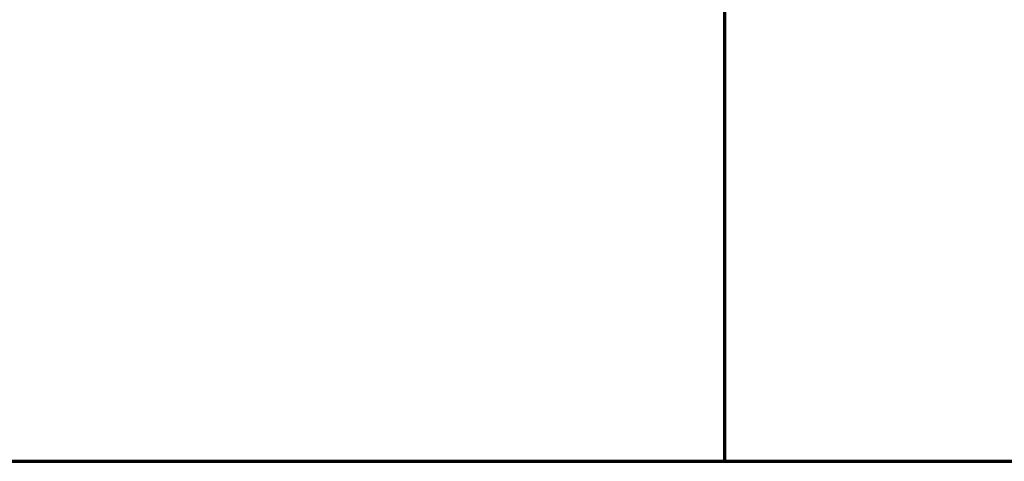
# Model space of a CAD drawing. Header units: millimetres. Extents: x -3314 to 21255525, y -15000 to 1735000.
# Tile 7 of 109: x 11913 to 13084, y 4548 to 5073. Entities that reach past the tile are written whole.
import ezdxf

# ---------------------------------------------------------------- set-up
doc = ezdxf.new("R2010")
doc.units = ezdxf.units.MM

msp = doc.modelspace()

# ---------------------------------------------------------------- linework, layer by layer
at = {"layer": 'Defpoints', "lineweight": 70}
for p, q in [((12751.43557765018, 12488.94345620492), (12751.43557765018, 4548.083707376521)), ((8721.250407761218, 4548.083707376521), (14273.13299637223, 4548.083707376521))]:
    msp.add_line(p, q, dxfattribs=at)

doc.saveas('drawing.dxf')
